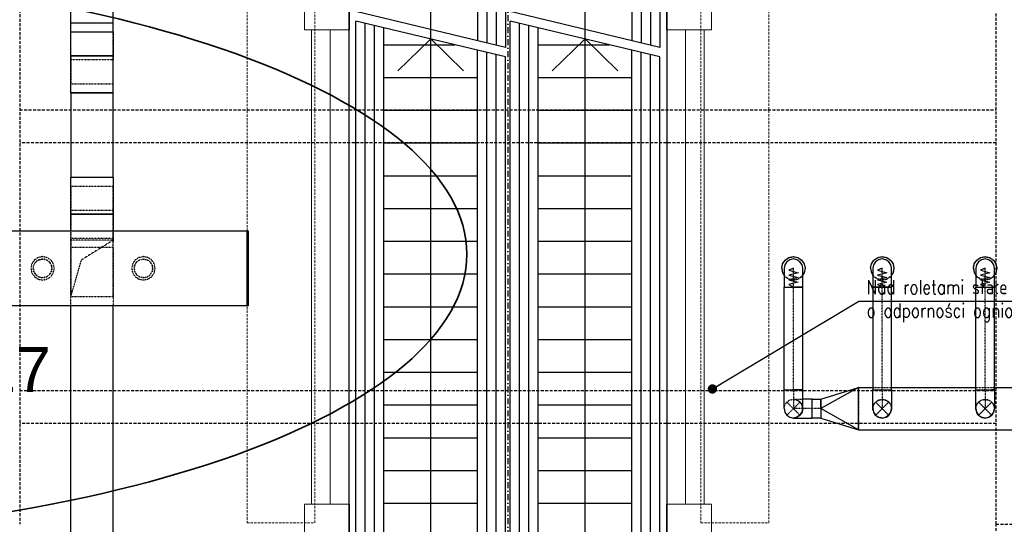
# Model space of a CAD drawing. Header units: centimetres. Extents: x -10729 to 144862, y -4437 to 43656.
# Tile 78 of 148: x 9938 to 10991, y 8625 to 9164. Entities that reach past the tile are written whole.
import ezdxf

# ---------------------------------------------------------------- set-up
doc = ezdxf.new("R2010")
doc.units = ezdxf.units.CM
doc.header["$LTSCALE"] = 0.1
for name, pattern in [('CADVENT_CENTERLINE', [9.9, 7.4, -1, 0.5, -1]), ('CADVENT_HIDDEN', [0.8, 0.25, -0.55]), ('Kondygnacja  -0_5$0$HIDDEN', [9.525, 6.35, -3.175]), ('Kondygnacja  -0_5$0$HIDDEN2', [4.7625, 3.175, -1.5875]), ('Osie rzutów$0$DASHDOT2', [12.7, 6.35, -3.175, 0, -3.175])]:
    doc.linetypes.add(name, pattern=pattern)
doc.layers.get('0').update_dxf_attribs({"color": 8})
for name, color, linetype, lineweight in [('AU Osprzęt Siemens', 5, 'Continuous', 30), ('AU Strefa obsługiwana', 90, 'Continuous', 35), ('Kondygnacja  -0_5$0$ARCH_WIDOK', 8, 'Continuous', 13)]:
    doc.layers.add(name, color=color, linetype=linetype, lineweight=lineweight)
for name, color, linetype in [('bgde-nawiewCEN', 7, 'Continuous'), ('bgde-nawiewDETAILS', 1, 'Continuous'), ('bgde-nawiewEXP', 1, 'Continuous'), ('bgde-nawiewHIDDEN', 1, 'Continuous'), ('Kondygnacja  -0_5$0$ARCH_INFO_OPISY', 8, 'Continuous'), ('Kondygnacja  -0_5$0$ARCH_INFO_SCHODY_IST', 8, 'Continuous'), ('Kondygnacja  -0_5$0$ARCH_KONSTR_POWYŻEJ RZUTU', 8, 'Kondygnacja  -0_5$0$HIDDEN'), ('Kondygnacja  -0_5$0$ARCH_KONSTR_POWYŻEJ RZUTU_IST', 8, 'Kondygnacja  -0_5$0$HIDDEN2'), ('Kondygnacja  -0_5$0$ARCH_SCHODY_IST', 8, 'Continuous'), ('Kondygnacja  -0_5$0$ARCH_STROP', 8, 'Continuous'), ('Osie rzutów$0$ARCH_INFO_OSIE_IST', 8, 'Osie rzutów$0$DASHDOT2'), ('Osie rzutów$0$ARCH_INFO_OSIE_OPISY_IST', 8, 'Continuous')]:
    doc.layers.add(name, color=color, linetype=linetype)
doc.styles.add('Arial', font='ARIAL.TTF')
doc.styles.add('Kondygnacja  -0_5$0$ROMANS-50-CM', font='romans.shx', dxfattribs={"width": 0.8, "height": 10})
doc.styles.add('Kondygnacja  -0_5$0$Standard', font='txt')
doc.dimstyles.new('Kondygnacja  -0_5$0$ISO-25', dxfattribs={"dimtxt": 2.5, "dimasz": 2.5, "dimexe": 1.25, "dimexo": 0.625, "dimtad": 1, "dimtxsty": 'Kondygnacja  -0_5$0$Standard', "dimcen": 2.5, "dimadec": 0, "dimazin": 0, "dimtfac": 1, "dimtmove": 0, "dimatfit": 3, "dimfxl": 0, "dimarcsym": 0})

# ---------------------------------------------------------------- blocks, each defined once
blk = doc.blocks.new('Osie rzutów')
at = {"layer": 'Osie rzutów$0$ARCH_INFO_OSIE_IST', "ltscale": 10}
blk.add_line((10460, 12510), (10460, 4623.26), dxfattribs=at)
blk = doc.blocks.new('Kondygnacja  -0_5$0$_Dot')
at = {"color": 0, "linetype": 'ByBlock', "lineweight": -2}
blk.add_line((-0.5, 0), (-1, 0), dxfattribs=at)
at = {"color": 0, "linetype": 'ByBlock', "const_width": 0.5}
blk.add_lwpolyline([(-0.25, 0, 1), (0.25, 0, 1)], format="xyb", close=True, dxfattribs=at)
blk = doc.blocks.new('Kondygnacja  -0_5$0$rqabhr')
blk.add_lwpolyline([(-14.6, -59.1), (33.5, -59.1), (33.5, 33.9), (-14.6, 33.9)], close=True)
blk = doc.blocks.new('Kondygnacja  -0_5$0$konstrukcja istniejąca -0.5')
at = {"layer": 'Kondygnacja  -0_5$0$ARCH_KONSTR_POWYŻEJ RZUTU_IST', "ltscale": 10}
for points in [[(9938, 9775), (9938, 8625)], [(10982, 8625), (10982, 9775)], [(9938, 9067.9), (10982, 9067.9)], [(10982, 9032.9), (9938, 9032.9)], [(11138, 8575), (10982, 8575), (10982, 8625), (11138, 8625), (11138, 8575)]]:
    blk.add_lwpolyline(points, dxfattribs=at)
at = {"layer": 'Kondygnacja  -0_5$0$ARCH_KONSTR_POWYŻEJ RZUTU_IST', "ltscale": 10, "elevation": 0}
for points in [[(9938, 8767.9), (10982, 8767.9)], [(10982, 8732.9), (9938, 8732.9)]]:
    blk.add_lwpolyline(points, dxfattribs=at)

msp = doc.modelspace()

# ---------------------------------------------------------------- linework, layer by layer
at = {"layer": 'AU Strefa obsługiwana'}
msp.add_ellipse((9570.947, 8913.572), major_axis=(845.197, 0), ratio=0.35891006, dxfattribs=at)
at = {"layer": 'bgde-nawiewCEN', "linetype": 'CADVENT_CENTERLINE', "ltscale": 0.06}
for p, q in [((10765.301, 8898.556), (10765.301, 8898.603)), ((10765.301, 8898.443), (10765.301, 8898.556)), ((10765.301, 8898.224), (10765.301, 8898.443)), ((10765.301, 8897.863), (10765.301, 8898.224)), ((10765.301, 8897.323), (10765.301, 8897.863)), ((10765.301, 8896.571), (10765.301, 8897.323)), ((10860.301, 8898.556), (10860.301, 8898.603)), ((10860.301, 8898.443), (10860.301, 8898.556)), ((10860.301, 8898.224), (10860.301, 8898.443)), ((10860.301, 8897.863), (10860.301, 8898.224)), ((10860.301, 8897.323), (10860.301, 8897.863)), ((10860.301, 8896.571), (10860.301, 8897.323)), ((10970.301, 8898.556), (10970.301, 8898.603)), ((10970.301, 8898.443), (10970.301, 8898.556)), ((10970.301, 8898.224), (10970.301, 8898.443)), ((10970.301, 8897.863), (10970.301, 8898.224)), ((10970.301, 8897.323), (10970.301, 8897.863)), ((10970.301, 8896.571), (10970.301, 8897.323)), ((10765.301, 8895.569), (10765.301, 8896.571)), ((10765.301, 8894.283), (10765.301, 8895.569)), ((10765.301, 8892.677), (10765.301, 8894.283)), ((10765.301, 8890.716), (10765.301, 8892.677)), ((10765.301, 8888.363), (10765.301, 8890.716)), ((10765.301, 8885.584), (10765.301, 8888.363)), ((10860.301, 8895.569), (10860.301, 8896.571)), ((10860.301, 8894.283), (10860.301, 8895.569)), ((10860.301, 8892.677), (10860.301, 8894.283)), ((10860.301, 8890.716), (10860.301, 8892.677)), ((10860.301, 8888.363), (10860.301, 8890.716)), ((10860.301, 8885.584), (10860.301, 8888.363)), ((10970.301, 8895.569), (10970.301, 8896.571)), ((10970.301, 8894.283), (10970.301, 8895.569)), ((10970.301, 8892.677), (10970.301, 8894.283)), ((10970.301, 8890.716), (10970.301, 8892.677)), ((10970.301, 8888.363), (10970.301, 8890.716)), ((10970.301, 8885.584), (10970.301, 8888.363)), ((10765.301, 8880.473), (10765.301, 8885.584)), ((10765.301, 8878.603), (10765.301, 8880.473)), ((10765.301, 8768.612), (10765.301, 8878.603)), ((10860.301, 8880.473), (10860.301, 8885.584)), ((10860.301, 8878.603), (10860.301, 8880.473)), ((10860.301, 8768.612), (10860.301, 8878.603)), ((10970.301, 8880.473), (10970.301, 8885.584)), ((10970.301, 8878.603), (10970.301, 8880.473)), ((10970.301, 8768.612), (10970.301, 8878.603)), ((10765.301, 8768.606), (10765.301, 8748.606)), ((10860.301, 8768.606), (10860.301, 8748.606)), ((10970.301, 8768.606), (10970.301, 8748.606)), ((10785.301, 8748.606), (10765.301, 8748.606)), ((10794.801, 8748.606), (10785.301, 8748.606))]:
    msp.add_line(p, q, dxfattribs=at)
at = {"layer": 'bgde-nawiewDETAILS', "linetype": 'CADVENT_HIDDEN', "extrusion": (-1, 6.12323e-17, 0)}
for p in [(10037.802, 8928.577), (9992.802, 8868.577)]:
    msp.add_line(p, (10004.052, 8907.577), dxfattribs=at)
at = {"layer": 'bgde-nawiewDETAILS', "linetype": 'CADVENT_HIDDEN'}
for p, q in [((10758.23, 8741.535), (10772.372, 8755.677)), ((10758.23, 8755.677), (10772.372, 8741.535)), ((10853.23, 8741.535), (10867.372, 8755.677)), ((10853.23, 8755.677), (10867.372, 8741.535)), ((10963.23, 8741.535), (10977.372, 8755.677)), ((10963.23, 8755.677), (10977.372, 8741.535))]:
    msp.add_line(p, q, dxfattribs=at)
at = {"layer": 'bgde-nawiewEXP', "linetype": 'Continuous'}
for points in [[(9992.802, 9151.296), (9992.802, 9160.962), (9992.802, 9160.962), (10037.802, 9160.962), (10037.802, 9458.601)], [(9992.802, 9160.962), (9992.802, 9458.601)], [(9992.802, 9151.296), (10037.802, 9151.296), (10037.802, 9160.962)], [(9992.802, 9086.028), (10037.802, 9086.028), (10037.802, 9125.693), (9992.802, 9125.693), (9992.802, 9151.296), (10037.802, 9151.296), (10037.802, 9125.693)], [(9992.802, 9086.028), (9992.802, 9125.693)], [(9992.802, 9125.693), (10037.802, 9125.693)], [(9992.802, 8938.585), (9992.802, 8956.481)], [(9992.802, 8956.481), (10037.802, 8956.481), (10037.802, 8938.585)], [(9992.802, 8956.481), (9992.802, 8956.481)], [(8060.424, 8938.585), (10181.223, 8938.585), (10181.223, 8858.585), (8060.424, 8858.585)], [(10752.801, 8898.603), (10753.752, 8903.387), (10756.462, 8907.442), (10760.517, 8910.152), (10765.301, 8911.103), (10770.084, 8910.152), (10774.14, 8907.442), (10776.849, 8903.387), (10777.801, 8898.603), (10776.849, 8893.82), (10775.301, 8891.502)], [(10847.801, 8898.603), (10848.752, 8903.387), (10851.462, 8907.442), (10855.517, 8910.152), (10860.301, 8911.103), (10865.084, 8910.152), (10869.14, 8907.442), (10871.849, 8903.387), (10872.801, 8898.603), (10871.849, 8893.82), (10870.301, 8891.502)], [(10957.801, 8898.603), (10958.752, 8903.387), (10961.462, 8907.442), (10965.517, 8910.152), (10970.301, 8911.103), (10975.084, 8910.152), (10979.14, 8907.442), (10981.849, 8903.387), (10982.801, 8898.603), (10981.849, 8893.82), (10980.301, 8891.502)], [(10752.801, 8898.603), (10753.752, 8893.82), (10755.301, 8891.502)], [(10847.801, 8898.603), (10848.752, 8893.82), (10850.301, 8891.502)], [(10957.801, 8898.603), (10958.752, 8893.82), (10960.301, 8891.502)], [(10755.301, 8768.612), (10755.301, 8878.603), (10769.128, 8878.603)], [(10769.128, 8878.603), (10765.301, 8878.603)], [(10769.128, 8768.612), (10775.301, 8768.612), (10775.301, 8878.603), (10769.128, 8878.603)], [(10769.128, 8878.603), (10772.372, 8878.603)], [(10960.301, 8768.612), (10960.301, 8878.603), (10979.54, 8878.603)], [(10979.54, 8878.603), (10977.372, 8878.603)], [(10979.54, 8768.612), (10980.301, 8768.612), (10980.301, 8878.603), (10979.54, 8878.603)], [(10979.54, 8878.603), (10980.301, 8878.603)], [(9992.802, 8338.601), (9992.802, 8858.585)], [(10037.802, 8338.601), (10037.802, 8858.585)], [(10834.801, 8726.106), (10834.801, 8771.106), (10834.801, 8771.106), (10850.301, 8771.106)], [(10870.301, 8771.106), (10960.301, 8771.106)], [(10980.301, 8771.106), (11082.561, 8771.106)], [(10755.301, 8768.612), (10769.128, 8768.612)], [(10755.301, 8748.606), (10755.301, 8768.606), (10769.128, 8768.606)], [(10769.128, 8768.612), (10765.301, 8768.612)], [(10765.301, 8738.606), (10769.128, 8739.367), (10772.372, 8741.535), (10774.54, 8744.779), (10775.301, 8748.606), (10775.301, 8768.606), (10769.128, 8768.606)], [(10769.128, 8768.606), (10765.301, 8768.606)], [(10769.128, 8768.606), (10772.372, 8768.606)], [(10850.301, 8748.606), (10850.301, 8768.606), (10870.301, 8768.606), (10870.301, 8748.606), (10869.848, 8746.328)], [(10960.301, 8768.612), (10979.54, 8768.612)], [(10960.301, 8748.606), (10960.301, 8768.606), (10979.54, 8768.606)], [(10979.54, 8768.612), (10977.372, 8768.612)], [(10979.54, 8768.606), (10977.372, 8768.606)], [(10979.54, 8768.606), (10980.301, 8768.606), (10980.301, 8748.606)], [(10755.301, 8748.606), (10756.062, 8744.779), (10758.23, 8741.535), (10761.474, 8739.367), (10765.301, 8738.606), (10785.301, 8738.606), (10785.301, 8758.606), (10775.301, 8758.606)], [(10755.301, 8748.606), (10756.062, 8744.779), (10758.23, 8741.535), (10761.474, 8739.367), (10765.301, 8738.606), (10769.128, 8739.367)], [(10755.301, 8748.606), (10756.062, 8744.779), (10758.23, 8741.535), (10761.474, 8739.367), (10765.301, 8738.606), (10769.128, 8739.367)], [(10769.128, 8739.367), (10765.301, 8738.606)], [(10769.128, 8739.367), (10765.301, 8738.606)], [(10769.128, 8739.367), (10772.372, 8741.535)], [(10850.301, 8748.606), (10851.062, 8744.779), (10851.502, 8744.121)], [(10850.301, 8748.606), (10851.062, 8744.779), (10853.23, 8741.535), (10851.939, 8743.466)], [(10850.361, 8747.507), (10850.43, 8748.295)], [(10850.361, 8747.507), (10851.539, 8743.787), (10853.033, 8742.009)], [(10853.23, 8741.535), (10856.474, 8739.367), (10857.25, 8739.213)], [(10853.23, 8741.535), (10856.474, 8739.367), (10860.301, 8738.606), (10858.023, 8739.059)], [(10853.541, 8741.406), (10854.05, 8740.801), (10857.512, 8739.002), (10859.826, 8738.802)], [(10860.301, 8738.606), (10864.128, 8739.367), (10867.372, 8741.535)], [(10860.301, 8738.606), (10864.128, 8739.367), (10864.785, 8739.806)], [(10860.612, 8738.734), (10861.4, 8738.666), (10865.12, 8739.843), (10866.897, 8741.338)], [(10867.372, 8741.535), (10864.128, 8739.367)], [(10865.441, 8740.244), (10867.372, 8741.535)], [(10867.372, 8741.535), (10865.441, 8740.244)], [(10867.372, 8741.535), (10869.54, 8744.779), (10870.301, 8748.606)], [(10867.372, 8741.535), (10869.54, 8744.779), (10869.694, 8745.555)], [(10867.501, 8741.845), (10868.106, 8742.354), (10869.904, 8745.817), (10870.104, 8748.131)], [(10960.301, 8748.606), (10961.062, 8744.779), (10961.487, 8744.143)], [(10960.301, 8748.606), (10961.062, 8744.779), (10963.23, 8741.535), (10961.918, 8743.498)], [(10960.358, 8747.542), (10960.426, 8748.303)], [(10960.358, 8747.542), (10961.522, 8743.818), (10963.035, 8742.005)], [(10963.23, 8741.535), (10966.474, 8739.367), (10967.224, 8739.218)], [(10963.23, 8741.535), (10966.474, 8739.367), (10970.301, 8738.606), (10967.985, 8739.066)], [(10963.532, 8741.409), (10964.022, 8740.823), (10967.479, 8739.012), (10969.831, 8738.801)], [(10970.301, 8738.606), (10974.128, 8739.367), (10977.372, 8741.535), (10975.409, 8740.223)], [(10970.301, 8738.606), (10974.128, 8739.367), (10974.763, 8739.792)], [(10970.603, 8738.731), (10971.365, 8738.662), (10975.089, 8739.826), (10976.902, 8741.34)], [(10977.372, 8741.535), (10979.54, 8744.779), (10980.301, 8748.606), (10979.84, 8746.29)], [(10977.372, 8741.535), (10979.54, 8744.779), (10979.689, 8745.529)], [(10977.497, 8741.837), (10978.084, 8742.327), (10979.894, 8745.783), (10980.106, 8748.135)], [(10834.801, 8726.106), (11994.311, 8726.106)]]:
    msp.add_lwpolyline(points, dxfattribs=at)
for points in [[(9992.802, 8956.481), (9992.802, 8996.146), (10037.802, 8996.146), (10037.802, 9086.028), (9992.802, 9086.028), (9992.802, 8996.146), (10037.802, 8996.146), (10037.802, 8956.481)], [(10037.802, 8956.481), (10037.802, 8956.481)], [(10181.223, 8858.585), (10181.223, 8938.585), (10182.223, 8938.585), (10182.223, 8858.585)], [(10755.301, 8878.603), (10775.301, 8878.603), (10775.301, 8898.603), (10774.54, 8902.43), (10772.372, 8905.674), (10769.128, 8907.842), (10765.301, 8908.603), (10761.474, 8907.842), (10758.23, 8905.674), (10756.062, 8902.43), (10755.301, 8898.603), (10755.301, 8880.473)], [(10850.301, 8885.584), (10850.301, 8878.603), (10870.301, 8878.603), (10870.301, 8898.603), (10869.54, 8902.43), (10867.372, 8905.674), (10864.128, 8907.842), (10860.301, 8908.603), (10856.474, 8907.842), (10853.23, 8905.674), (10851.062, 8902.43), (10850.301, 8898.603), (10850.301, 8888.363)], [(10960.301, 8878.603), (10980.301, 8878.603), (10980.301, 8898.603), (10979.54, 8902.43), (10977.372, 8905.674), (10974.128, 8907.842), (10970.301, 8908.603), (10966.474, 8907.842), (10963.23, 8905.674), (10961.062, 8902.43), (10960.301, 8898.603), (10960.301, 8880.473)], [(10850.301, 8768.612), (10870.301, 8768.612), (10870.301, 8878.603), (10850.301, 8878.603)], [(10794.801, 8748.606), (10794.801, 8758.606), (10834.801, 8771.106)], [(10785.301, 8738.606), (10785.301, 8758.606), (10794.801, 8758.606), (10794.801, 8738.606)], [(10769.128, 8739.367), (10772.372, 8741.535), (10774.54, 8744.779), (10775.301, 8748.606), (10774.54, 8744.779), (10772.372, 8741.535)], [(10794.801, 8738.606), (10834.801, 8726.106), (10794.801, 8748.606), (10794.801, 8739.367)]]:
    msp.add_lwpolyline(points, close=True, dxfattribs=at)
at = {"layer": 'bgde-nawiewEXP'}
for points in [[(10765.301, 8898.603), (10760.301, 8896.473), (10770.301, 8893.937), (10760.301, 8891.415), (10770.301, 8888.887), (10760.301, 8886.333), (10770.301, 8883.797), (10760.301, 8881.252), (10765.301, 8878.603)], [(10860.301, 8898.603), (10855.301, 8896.473), (10865.301, 8893.937), (10855.301, 8891.415), (10865.301, 8888.887), (10855.301, 8886.333), (10865.301, 8883.797), (10855.301, 8881.252), (10860.301, 8878.603)], [(10970.301, 8898.603), (10965.301, 8896.473), (10975.301, 8893.937), (10965.301, 8891.415), (10975.301, 8888.887), (10965.301, 8886.333), (10975.301, 8883.797), (10965.301, 8881.252), (10970.301, 8878.603)]]:
    msp.add_lwpolyline(points, dxfattribs=at)
at = {"layer": 'bgde-nawiewHIDDEN', "linetype": 'CADVENT_HIDDEN'}
for points in [[(9992.802, 9160.962), (9992.802, 9160.962), (10037.802, 9160.962), (10037.802, 9160.962)], [(9992.802, 9125.693), (9992.802, 9151.296)], [(10037.802, 9125.693), (10037.802, 9151.296)], [(9992.802, 8956.481), (9992.802, 8986.481)], [(9992.802, 8986.481), (9992.802, 8956.481)], [(9992.802, 8986.481), (10037.802, 8986.481), (10037.802, 8956.481)], [(10037.802, 8956.481), (10037.802, 8986.481)], [(9992.802, 8956.481), (9992.802, 8960.877)], [(9992.802, 8960.877), (9992.802, 8956.481)], [(9992.802, 8960.877), (10037.802, 8960.877), (10037.802, 8956.481)], [(10037.802, 8956.481), (10037.802, 8960.877)], [(9992.802, 8938.585), (9992.802, 8956.481)], [(9992.802, 8956.481), (9992.802, 8938.585)], [(10037.802, 8938.585), (10037.802, 8956.481)], [(10037.802, 8956.481), (10037.802, 8938.585)], [(9992.802, 8938.585), (9992.802, 8930.877)], [(9992.802, 8938.585), (9992.802, 8930.877)], [(9992.802, 8930.877), (9992.802, 8938.585)], [(9992.802, 8930.877), (10037.802, 8930.877), (10037.802, 8938.585)], [(9992.802, 8930.877), (9992.802, 8938.585)], [(9992.802, 8928.577), (9992.802, 8930.877)], [(9992.802, 8930.877), (9992.802, 8928.577)], [(9992.802, 8930.877), (10037.802, 8930.877), (10037.802, 8928.577)], [(9992.802, 8928.577), (9992.802, 8926.927)], [(9992.802, 8926.927), (9992.802, 8928.577)], [(10037.802, 8928.577), (10037.802, 8938.585)], [(10037.802, 8938.585), (10037.802, 8930.877)], [(10037.802, 8938.585), (10037.802, 8930.877)], [(10037.802, 8921.212), (10037.802, 8928.577)], [(10037.802, 8928.577), (10037.802, 8926.927)], [(9992.802, 8925.017), (9992.802, 8926.927)], [(9992.802, 8926.927), (9992.802, 8925.017)], [(9992.802, 8925.017), (9992.802, 8921.212)], [(9992.802, 8921.212), (9992.802, 8925.017)], [(9992.802, 8858.585), (9992.802, 8921.212), (10037.802, 8921.212), (10037.802, 8858.585)], [(9992.802, 8921.212), (9992.802, 8921.212)], [(9992.802, 8921.212), (10037.802, 8921.212), (10037.802, 8921.212)], [(9992.802, 8921.212), (9992.802, 8921.212)], [(10037.802, 8921.212), (10037.802, 8921.212)], [(9952.52, 8898.603), (9953.281, 8902.43), (9955.449, 8905.674), (9958.693, 8907.842), (9962.52, 8908.603), (9966.347, 8907.842)], [(9952.52, 8898.603), (9953.281, 8902.43), (9955.449, 8905.674), (9958.693, 8907.842)], [(9958.693, 8907.842), (9955.449, 8905.674)], [(9958.693, 8907.842), (9962.52, 8908.603), (9966.347, 8907.842), (9969.591, 8905.674)], [(9966.347, 8907.842), (9962.52, 8908.603)], [(9966.347, 8889.364), (9969.591, 8891.532), (9971.759, 8894.776), (9972.52, 8898.603), (9971.759, 8902.43), (9969.591, 8905.674), (9966.347, 8907.842)], [(9966.347, 8907.842), (9969.591, 8905.674), (9971.759, 8902.43), (9972.52, 8898.603), (9971.759, 8894.776)], [(10060.298, 8898.603), (10061.059, 8902.43), (10063.227, 8905.674), (10066.471, 8907.842), (10070.298, 8908.603), (10074.125, 8907.842), (10077.369, 8905.674), (10079.537, 8902.43), (10080.298, 8898.603), (10079.537, 8894.776)], [(10061.059, 8902.43), (10063.227, 8905.674), (10066.471, 8907.842), (10070.298, 8908.603), (10074.125, 8907.842), (10077.369, 8905.674), (10079.537, 8902.43)], [(10752.801, 8898.603), (10753.752, 8903.387), (10756.462, 8907.442), (10760.517, 8910.152), (10765.301, 8911.103), (10770.084, 8910.152), (10774.14, 8907.442), (10776.849, 8903.387), (10777.801, 8898.603), (10776.849, 8893.82), (10774.14, 8889.764), (10770.084, 8887.055), (10765.301, 8886.103), (10760.517, 8887.055), (10756.462, 8889.764), (10760.517, 8887.055), (10765.301, 8886.103), (10770.084, 8887.055), (10774.14, 8889.764), (10775.301, 8891.502)], [(10847.801, 8898.603), (10848.752, 8903.387), (10851.462, 8907.442), (10855.517, 8910.152), (10860.301, 8911.103), (10865.084, 8910.152), (10869.14, 8907.442), (10871.849, 8903.387), (10872.801, 8898.603), (10871.849, 8893.82), (10869.14, 8889.764), (10865.084, 8887.055), (10860.301, 8886.103), (10855.517, 8887.055), (10851.462, 8889.764), (10855.517, 8887.055), (10860.301, 8886.103), (10865.084, 8887.055), (10869.14, 8889.764), (10870.301, 8891.502)], [(10957.801, 8898.603), (10958.752, 8903.387), (10961.462, 8907.442), (10965.517, 8910.152), (10970.301, 8911.103), (10975.084, 8910.152), (10979.14, 8907.442), (10981.849, 8903.387), (10982.801, 8898.603), (10981.849, 8893.82), (10979.14, 8889.764), (10975.084, 8887.055), (10970.301, 8886.103), (10965.517, 8887.055), (10961.462, 8889.764), (10965.517, 8887.055), (10970.301, 8886.103), (10975.084, 8887.055), (10979.14, 8889.764), (10980.301, 8891.502)], [(9971.759, 8894.776), (9972.52, 8898.603)], [(10060.298, 8898.603), (10061.059, 8902.43)], [(10060.298, 8898.603), (10061.059, 8894.776), (10063.227, 8891.532), (10066.471, 8889.364), (10070.298, 8888.603), (10074.125, 8889.364), (10077.369, 8891.532), (10079.537, 8894.776), (10080.298, 8898.603), (10079.537, 8902.43)], [(10061.059, 8902.43), (10060.298, 8898.603)], [(10060.298, 8898.603), (10061.059, 8894.776), (10063.227, 8891.532), (10066.471, 8889.364), (10070.298, 8888.603)], [(10070.298, 8888.603), (10074.125, 8889.364), (10077.369, 8891.532), (10079.537, 8894.776), (10080.298, 8898.603)], [(10079.537, 8902.43), (10077.369, 8905.674)], [(10079.537, 8902.43), (10080.298, 8898.603)], [(10752.801, 8898.603), (10753.752, 8893.82), (10756.462, 8889.764), (10755.301, 8891.502)], [(10847.801, 8898.603), (10848.752, 8893.82), (10851.462, 8889.764), (10850.301, 8891.502)], [(10957.801, 8898.603), (10958.752, 8893.82), (10961.462, 8889.764), (10960.301, 8891.502)], [(9958.693, 8889.364), (9962.52, 8888.603), (9966.347, 8889.364), (9969.591, 8891.532)], [(9958.693, 8889.364), (9962.52, 8888.603), (9966.347, 8889.364)], [(9966.347, 8889.364), (9962.52, 8888.603)], [(9969.591, 8891.532), (9966.347, 8889.364)], [(9969.591, 8891.532), (9971.759, 8894.776)], [(9971.759, 8894.776), (9969.591, 8891.532)], [(10070.298, 8888.603), (10066.471, 8889.364)], [(10834.801, 8771.106), (10834.801, 8726.106)], [(10850.301, 8771.106), (10870.301, 8771.106)], [(10960.301, 8771.106), (10980.301, 8771.106)], [(10755.301, 8748.606), (10756.062, 8752.433), (10758.23, 8755.677), (10761.474, 8757.844), (10765.301, 8758.606), (10775.301, 8758.606)], [(10755.301, 8748.606), (10756.062, 8752.433), (10758.23, 8755.677), (10761.474, 8757.844), (10765.301, 8758.606), (10769.128, 8757.844), (10772.372, 8755.677), (10774.54, 8752.433), (10775.301, 8748.606), (10774.54, 8752.433), (10772.372, 8755.677), (10769.128, 8757.844), (10765.301, 8758.606)], [(10850.301, 8748.606), (10851.062, 8752.433), (10853.23, 8755.677), (10856.474, 8757.844), (10860.301, 8758.606), (10864.128, 8757.844), (10867.372, 8755.677), (10869.54, 8752.433), (10870.301, 8748.606)], [(10850.43, 8748.295), (10850.698, 8751.394), (10852.496, 8754.857), (10855.482, 8757.368), (10859.202, 8758.545), (10863.09, 8758.209), (10866.552, 8756.411), (10869.063, 8753.424), (10870.24, 8749.704), (10870.104, 8748.131)], [(10960.301, 8748.606), (10961.062, 8752.433), (10963.23, 8755.677), (10966.474, 8757.844), (10970.301, 8758.606), (10974.128, 8757.844), (10977.372, 8755.677), (10979.54, 8752.433), (10980.301, 8748.606)], [(10960.426, 8748.303), (10960.707, 8751.428), (10962.518, 8754.884), (10965.513, 8757.385), (10969.237, 8758.549), (10973.123, 8758.199), (10976.58, 8756.389), (10979.08, 8753.394), (10980.244, 8749.669), (10980.106, 8748.135)], [(10851.502, 8744.121), (10851.939, 8743.466)], [(10853.033, 8742.009), (10853.541, 8741.406)], [(10857.25, 8739.213), (10858.023, 8739.059)], [(10859.826, 8738.802), (10860.612, 8738.734)], [(10864.785, 8739.806), (10865.441, 8740.244)], [(10866.897, 8741.338), (10867.501, 8741.845)], [(10869.694, 8745.555), (10869.848, 8746.328)], [(10961.487, 8744.143), (10961.918, 8743.498)], [(10963.035, 8742.005), (10963.532, 8741.409)], [(10967.224, 8739.218), (10967.985, 8739.066)], [(10969.831, 8738.801), (10970.603, 8738.731)], [(10974.763, 8739.792), (10975.409, 8740.223)], [(10976.902, 8741.34), (10977.497, 8741.837)], [(10979.689, 8745.529), (10979.84, 8746.29)]]:
    msp.add_lwpolyline(points, dxfattribs=at)
for points in [[(9992.802, 9095.693), (10037.802, 9095.693), (10037.802, 9125.693), (10037.802, 9121.296), (9992.802, 9121.296), (9992.802, 9125.693)], [(9992.802, 8868.577), (10037.802, 8868.577), (10037.802, 8928.577), (9992.802, 8928.577)], [(9950.02, 8898.603), (9950.972, 8893.82), (9953.681, 8889.764), (9957.737, 8887.055), (9962.52, 8886.103), (9967.304, 8887.055), (9971.359, 8889.764), (9974.069, 8893.82), (9975.02, 8898.603), (9974.069, 8903.387), (9971.359, 8907.442), (9967.304, 8910.152), (9962.52, 8911.103), (9957.737, 8910.152), (9953.681, 8907.442), (9950.972, 8903.387)], [(9950.02, 8898.603), (9950.972, 8893.82), (9953.681, 8889.764), (9957.737, 8887.055), (9962.52, 8886.103), (9967.304, 8887.055), (9971.359, 8889.764), (9974.069, 8893.82), (9975.02, 8898.603), (9974.069, 8903.387), (9971.359, 8907.442), (9967.304, 8910.152), (9962.52, 8911.103), (9957.737, 8910.152), (9953.681, 8907.442), (9950.972, 8903.387)], [(10057.798, 8898.603), (10058.749, 8893.82), (10061.459, 8889.764), (10065.514, 8887.055), (10070.298, 8886.103), (10075.081, 8887.055), (10079.137, 8889.764), (10081.846, 8893.82), (10082.798, 8898.603), (10081.846, 8903.387), (10079.137, 8907.442), (10075.081, 8910.152), (10070.298, 8911.103), (10065.514, 8910.152), (10061.459, 8907.442), (10058.749, 8903.387)], [(10057.798, 8898.603), (10058.749, 8893.82), (10061.459, 8889.764), (10065.514, 8887.055), (10070.298, 8886.103), (10075.081, 8887.055), (10079.137, 8889.764), (10081.846, 8893.82), (10082.798, 8898.603), (10081.846, 8903.387), (10079.137, 8907.442), (10075.081, 8910.152), (10070.298, 8911.103), (10065.514, 8910.152), (10061.459, 8907.442), (10058.749, 8903.387)], [(9952.52, 8898.603), (9953.281, 8894.776), (9955.449, 8891.532), (9958.693, 8889.364), (9955.449, 8891.532), (9953.281, 8894.776)]]:
    msp.add_lwpolyline(points, close=True, dxfattribs=at)
at = {"layer": 'bgde-nawiewHIDDEN'}
for points in [[(9962.52, 8898.603), (9962.52, 8898.603)], [(10070.298, 8898.603), (10070.298, 8898.603)]]:
    msp.add_lwpolyline(points, dxfattribs=at)
at = {"layer": 'Kondygnacja  -0_5$0$ARCH_INFO_SCHODY_IST'}
for points in [[(10377.5, 8249.104), (10377.5, 9419.474), (10342.286, 9385.542)], [(10377.5, 8659.417), (10377.5, 9419.474), (10412.714, 9385.542)]]:
    msp.add_lwpolyline(points, dxfattribs=at)
at = {"layer": 'Kondygnacja  -0_5$0$ARCH_INFO_SCHODY_IST', "elevation": 0}
for points in [[(10542.5, 8249.104), (10542.5, 9419.474), (10507.286, 9385.542)], [(10542.5, 8964.015), (10542.5, 9419.474), (10577.714, 9385.542)], [(10377.5, 8725.21), (10377.5, 9143.785), (10342.286, 9109.853)], [(10377.5, 8725.21), (10377.5, 9143.785), (10412.714, 9109.853)], [(10542.5, 8725.21), (10542.5, 9143.785), (10507.286, 9109.853)], [(10542.5, 8725.21), (10542.5, 9143.785), (10577.714, 9109.853)]]:
    msp.add_lwpolyline(points, dxfattribs=at)
at = {"layer": 'Kondygnacja  -0_5$0$ARCH_SCHODY_IST'}
for p, q in [((10437.5, 9633.087), (10437.5, 9139.41)), ((10447.5, 9633.087), (10447.5, 9137.014)), ((10602.5, 9633.087), (10602.5, 9139.41)), ((10612.5, 9633.087), (10612.5, 9137.014)), ((10457.5, 9572.329), (10457.5, 9134.619)), ((10622.5, 9572.329), (10622.5, 9134.619)), ((10427.5, 9565.584), (10427.5, 9141.806)), ((10592.5, 9565.584), (10592.5, 9141.806)), ((10457.5, 9134.619, 0), (10297.5, 9172.952)), ((10622.5, 9134.619, 0), (10462.5, 9172.952)), ((10297.5, 8185.498), (10297.5, 9162.952)), ((10457.5, 9124.619, 0), (10297.5, 9162.952)), ((10307.5, 8124.741), (10307.5, 9160.556)), ((10462.5, 8185.498), (10462.5, 9162.952)), ((10622.5, 9124.619, 0), (10462.5, 9162.952)), ((10472.5, 8124.741), (10472.5, 9160.556)), ((10317.5, 8124.741), (10317.5, 9158.16)), ((10327.5, 8192.243), (10327.5, 9155.764)), ((10482.5, 8124.741), (10482.5, 9158.16)), ((10492.5, 8192.243), (10492.5, 9155.764)), ((10327.5, 9137.605), (10403.296, 9137.605)), ((10427.5, 8192.243), (10427.5, 9131.806)), ((10437.5, 8124.741), (10437.5, 9129.41)), ((10492.5, 9137.605), (10568.296, 9137.605)), ((10592.5, 8192.243), (10592.5, 9131.806)), ((10602.5, 8124.741), (10602.5, 9129.41)), ((10447.5, 8124.741), (10447.5, 9127.014)), ((10457.5, 8185.498), (10457.5, 9124.619)), ((10612.5, 8124.741), (10612.5, 9127.014)), ((10622.5, 8185.498), (10622.5, 9124.619)), ((10327.5, 9102.605), (10427.5, 9102.605)), ((10492.5, 9102.605), (10592.5, 9102.605)), ((10327.5, 9067.603), (10427.5, 9067.603)), ((10492.5, 9067.603), (10592.5, 9067.603)), ((10327.5, 9032.603), (10427.5, 9032.603)), ((10492.5, 9032.603), (10592.5, 9032.603)), ((10327.5, 8997.6), (10427.5, 8997.6)), ((10492.5, 8997.6), (10592.5, 8997.6)), ((10327.5, 8962.6), (10427.5, 8962.6)), ((10492.5, 8962.6), (10592.5, 8962.6)), ((10327.5, 8927.598), (10427.5, 8927.598)), ((10492.5, 8927.598), (10592.5, 8927.598)), ((10327.5, 8892.598), (10427.5, 8892.598)), ((10492.5, 8892.598), (10592.5, 8892.598)), ((10327.5, 8857.595), (10427.5, 8857.595)), ((10492.5, 8857.595), (10592.5, 8857.595)), ((10327.5, 8822.595), (10427.5, 8822.595)), ((10492.5, 8822.595), (10592.5, 8822.595)), ((10327.5, 8787.593), (10427.5, 8787.593)), ((10492.5, 8787.593), (10592.5, 8787.593)), ((10327.5, 8752.593), (10427.5, 8752.593)), ((10492.5, 8752.593), (10592.5, 8752.593)), ((10327.5, 8717.59), (10427.5, 8717.59)), ((10492.5, 8717.59), (10592.5, 8717.59)), ((10327.5, 8682.59), (10427.5, 8682.59)), ((10492.5, 8682.59), (10592.5, 8682.59)), ((10327.5, 8647.593), (10427.5, 8647.593, 0)), ((10492.5, 8647.593), (10592.5, 8647.593, 0))]:
    msp.add_line(p, q, dxfattribs=at)
at = {"layer": 'Kondygnacja  -0_5$0$ARCH_STROP'}
msp.add_lwpolyline([(10290, 9712.5), (10630, 9712.5), (10630, 8046.5), (10290.5, 8046.5)], close=True, dxfattribs=at)
at = {"layer": 'Kondygnacja  -0_5$0$ARCH_WIDOK', "linetype": 'Kondygnacja  -0_5$0$HIDDEN', "ltscale": 4}
for points in [[(10181.076, 8626.5), (10253.65, 8626.5), (10253.65, 9173.5), (10181.076, 9173.5)], [(10666.35, 8626.5), (10738.924, 8626.5), (10738.924, 9173.5), (10666.35, 9173.5)]]:
    msp.add_lwpolyline(points, close=True, dxfattribs=at)
at = {"layer": 'Kondygnacja  -0_5$0$ARCH_WIDOK'}
for points in [[(10250.052, 9153.5), (10250.052, 8646.5)], [(10270.052, 9153.5), (10270.052, 8646.5)], [(10649.948, 8646.5), (10649.948, 9153.5)], [(10669.948, 8646.5), (10669.948, 9153.5)]]:
    msp.add_lwpolyline(points, dxfattribs=at)

# ---------------------------------------------------------------- block references
at = {"layer": 'Kondygnacja  -0_5$0$ARCH_KONSTR_POWYŻEJ RZUTU'}
msp.add_blockref('Kondygnacja  -0_5$0$konstrukcja istniejąca -0.5', (0, 0), dxfattribs=at)
at = {"layer": 'Kondygnacja  -0_5$0$ARCH_WIDOK'}
msp.add_blockref('Kondygnacja  -0_5$0$rqabhr', (10257, 9212.567), dxfattribs=at)
at = {"layer": 'Kondygnacja  -0_5$0$ARCH_WIDOK', "xscale": -1}
msp.add_blockref('Kondygnacja  -0_5$0$rqabhr', (10663, 9212.567), dxfattribs=at)
at = {"layer": 'Kondygnacja  -0_5$0$ARCH_WIDOK', "xscale": -1, "rotation": 180}
msp.add_blockref('Kondygnacja  -0_5$0$rqabhr', (10257, 8587.433), dxfattribs=at)
at = {"layer": 'Kondygnacja  -0_5$0$ARCH_WIDOK', "rotation": 180}
msp.add_blockref('Kondygnacja  -0_5$0$rqabhr', (10663, 8587.433), dxfattribs=at)
at = {"layer": 'Osie rzutów$0$ARCH_INFO_OSIE_OPISY_IST'}
msp.add_blockref('Osie rzutów', (0, 0), dxfattribs=at)

# ---------------------------------------------------------------- texts
at = {"layer": 'AU Osprzęt Siemens', "insert": (9725.286, 8814.517), "char_height": 48, "width": 1074.22285, "attachment_point": 1, "style": 'Arial'}
msp.add_mtext('PCT017', dxfattribs=at)
at = {"layer": 'Kondygnacja  -0_5$0$ARCH_INFO_OPISY', "insert": (10843.628, 8885.979), "char_height": 15, "width": 300.52327, "attachment_point": 1, "style": 'Kondygnacja  -0_5$0$ROMANS-50-CM'}
msp.add_mtext('Nad roletami stałe przegrody\\Po odporności ogniowej EI60', dxfattribs=at)

# ---------------------------------------------------------------- leaders
at = {"layer": 'Kondygnacja  -0_5$0$ARCH_INFO_OPISY'}
msp.add_leader([(10678.752, 8769.662), (10835.306, 8863.669), (11118.373, 8863.669)], dimstyle='Kondygnacja  -0_5$0$ISO-25', override={"dimscale": 5, "dimasz": 2, "dimtad": 0, "dimldrblk": 'Kondygnacja  -0_5$0$_Dot'}, dxfattribs=at)

doc.saveas('drawing.dxf')
